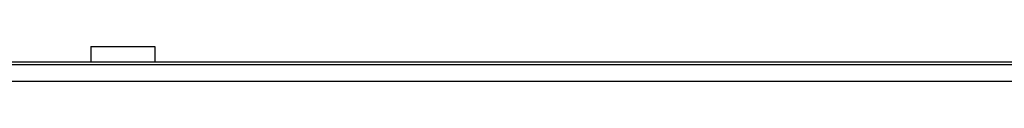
# Model space of a CAD drawing. Header units: millimetres. Extents: x 0 to 420, y 0 to 297.
# Tile 4 of 19: x 130.43 to 198.19, y 126.03 to 128.45. Entities that reach past the tile are written whole.
import ezdxf

# ---------------------------------------------------------------- set-up
doc = ezdxf.new("R2010")
doc.units = ezdxf.units.MM

msp = doc.modelspace()

# ---------------------------------------------------------------- linework, layer by layer
at = {"color": 7, "linetype": 'Continuous', "lineweight": 25}
for p, q in [((135.33436, 128.44612), (135.33436, 127.38975)), ((135.33436, 128.44612), (139.73588, 128.44612)), ((139.73588, 128.44612), (139.73588, 127.38975)), ((74.50528, 127.38975), (200.3889, 127.38975)), ((214.91393, 127.16967), (59.98025, 127.16967)), ((216.67454, 126.02528), (58.21964, 126.02528))]:
    msp.add_line(p, q, dxfattribs=at)
at = {"color": 7, "linetype": 'Continuous'}
msp.add_line((61.74086, 127.38975), (213.15332, 127.38975), dxfattribs=at)

doc.saveas('drawing.dxf')
